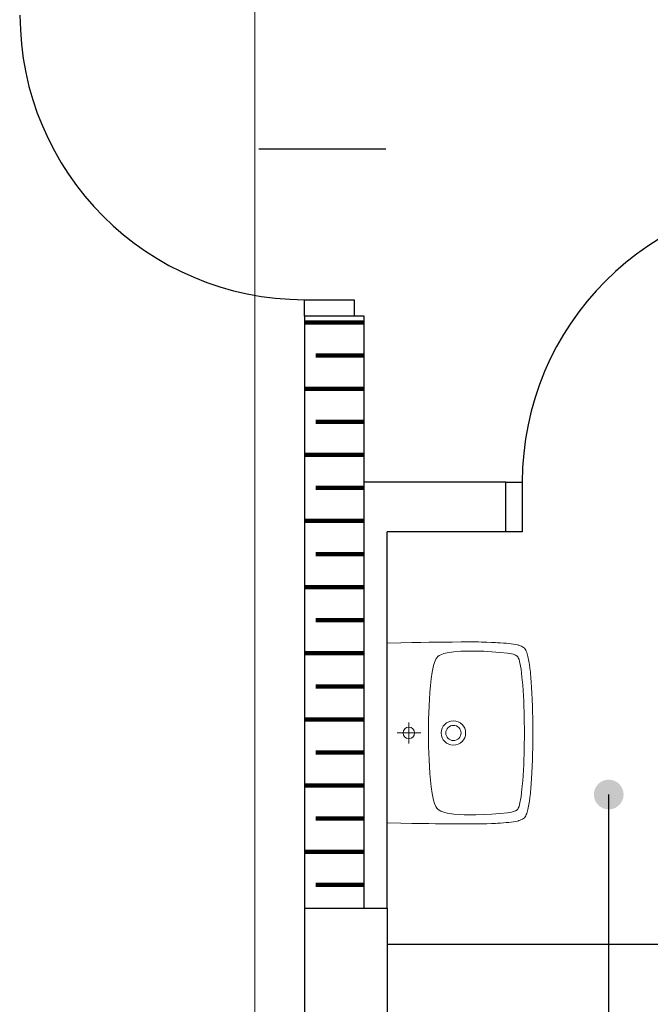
# Model space of a CAD drawing. Header units: millimetres. Extents: x 6612728327 to 6612744462, y 5733542327 to 5733552841.
# Tile 23 of 124: x 6612733437 to 6612733628, y 5733544453 to 5733544750. Entities that reach past the tile are written whole.
import ezdxf

# ---------------------------------------------------------------- set-up
doc = ezdxf.new("R2010")
doc.units = ezdxf.units.MM
doc.header["$MEASUREMENT"] = 0
doc.set_wipeout_variables(frame=1)
doc.linetypes.add('Wipeout_Contour', pattern=[1000, 0, -1000])
for name, color, linetype in [('!!!!_SCIANY GRUBE', 7, 'Continuous'), ('_ATECHN-MEBLE', 7, 'Continuous'), ('A_A-OPISY POM', 7, 'Continuous'), ('A_SCIANY PROJ. 18 wewn', 7, 'Continuous'), ('A_Stolarka_drzw_wew', 192, 'Continuous'), ('A_wypełnienie', 7, 'Continuous')]:
    doc.layers.add(name, color=color, linetype=linetype)

msp = doc.modelspace()

# ---------------------------------------------------------------- hatches: boundary and pattern name
at = {"layer": 'A_A-OPISY POM', "linetype": 'Continuous', "lineweight": 25}
msp.add_hatch(color=7, dxfattribs=at).paths.add_polyline_path([(6612733615.433358, 5733544520.648272, 1), (6612733615.433358, 5733544511.648272, 1)])

# ---------------------------------------------------------------- linework, layer by layer
at = {"layer": '!!!!_SCIANY GRUBE', "color": 7, "lineweight": 30}
for p, q in [((6612733584.298009, 5733544595.609923), (6612733584.298009, 5733544610.609923)), ((6612733584.298009, 5733544595.609923), (6612733548.499851, 5733544595.581881)), ((6612733548.516481, 5733544481.784864), (6612733548.516481, 5733544595.609923)), ((6612733548.516481, 5733544481.784864), (6612733548.516481, 5733544319.844682)), ((6612733548.516481, 5733544470.903114), (6612733793.480913, 5733544470.903114)), ((6612733548.516481, 5733544466.903114), (6612733548.516481, 5733544319.844682))]:
    msp.add_line(p, q, dxfattribs=at)
at = {"layer": '_ATECHN-MEBLE', "color": 7, "lineweight": 18, "flags": 128}
msp.add_lwpolyline([(6612733007.51648, 5733544864.844683), (6612732963.51648, 5733544864.844683), (6612732963.51648, 5733544822.844683), (6612732963.51648, 5733544298.844682), (6612732977.51648, 5733544298.844682), (6612732977.51648, 5733544163.844682), (6612733508.516481, 5733544163.844682), (6612733508.516481, 5733544268.844682), (6612733497.516481, 5733544268.844682), (6612733497.516481, 5733544334.844682), (6612733508.516481, 5733544334.844682), (6612733508.516481, 5733544864.844683)], close=True, dxfattribs=at)
for points in [[(6612733548.516481, 5733544561.904205), (6612733552.586632, 5733544562.034661), (6612733555.900372, 5733544562.113049), (6612733558.692003, 5733544562.165116), (6612733561.066234, 5733544562.19115), (6612733563.127486, 5733544562.217184), (6612733564.979896, 5733544562.243505), (6612733568.16318, 5733544562.243505), (6612733570.824356, 5733544562.269538)], [(6612733548.516481, 5733544561.90432), (6612733548.516481, 5733544507.63487), (6612733552.586632, 5733544507.504414), (6612733555.900372, 5733544507.426026), (6612733558.692003, 5733544507.37396), (6612733561.066234, 5733544507.347925), (6612733563.127486, 5733544507.321891), (6612733564.979896, 5733544507.29557), (6612733566.649782, 5733544507.29557), (6612733568.16318, 5733544507.269538), (6612733572.024488, 5733544507.269538), (6612733573.120485, 5733544507.243504), (6612733574.164128, 5733544507.243504), (6612733575.155417, 5733544507.269538), (6612733576.981794, 5733544507.269538), (6612733577.399194, 5733544507.29557)], [(6612733570.824356, 5733544562.269481), (6612733576.09464, 5733544562.269481), (6612733576.981794, 5733544562.243446), (6612733577.399194, 5733544562.243446)], [(6612733577.39948, 5733544562.243389), (6612733578.625647, 5733544562.217356), (6612733579.982554, 5733544562.165002), (6612733580.060656, 5733544562.165002), (6612733581.182687, 5733544562.112934), (6612733581.234755, 5733544562.112934), (6612733581.860998, 5733544562.060866)], [(6612733578.625647, 5733544562.217356), (6612733578.625647, 5733544562.191322)], [(6612733581.860998, 5733544562.060752), (6612733582.774185, 5733544562.008685), (6612733583.635305, 5733544561.95633), (6612733584.444072, 5733544561.878229), (6612733585.20077, 5733544561.799841), (6612733585.931149, 5733544561.721454), (6612733586.60946, 5733544561.617318), (6612733587.235703, 5733544561.53893), (6612733587.835913, 5733544561.408475), (6612733588.253312, 5733544561.27802)], [(6612733588.175211, 5733544561.304168), (6612733588.070789, 5733544561.356236)], [(6612733588.174925, 5733544561.304111), (6612733588.279346, 5733544561.278077)], [(6612733588.279346, 5733544561.27802), (6612733588.670712, 5733544561.147564), (6612733589.062079, 5733544560.991075), (6612733589.375057, 5733544560.808266), (6612733589.688322, 5733544560.625743), (6612733589.949233, 5733544560.390865), (6612733590.15779, 5733544560.103921), (6612733590.366633, 5733544559.816977), (6612733590.523123, 5733544559.477678), (6612733590.679612, 5733544559.112345), (6612733590.810067, 5733544558.720979), (6612733590.914489, 5733544558.303579), (6612733591.01891, 5733544557.860146), (6612733591.123332, 5733544557.416426), (6612733591.201433, 5733544556.946957), (6612733591.305855, 5733544556.451169), (6612733591.384242, 5733544555.929348), (6612733591.462344, 5733544555.407526), (6612733591.61912, 5733544554.311815), (6612733591.671186, 5733544553.711605), (6612733591.749576, 5733544553.111397), (6612733591.801642, 5733544552.485439), (6612733591.88003, 5733544551.833162), (6612733591.932098, 5733544551.154566), (6612733591.984165, 5733544550.450221), (6612733592.03652, 5733544549.693522), (6612733592.088587, 5733544548.910789), (6612733592.140942, 5733544548.102023), (6612733592.166975, 5733544547.240904), (6612733592.219043, 5733544546.354035), (6612733592.271397, 5733544545.388494), (6612733592.323464, 5733544544.370884), (6612733592.349499, 5733544543.301207), (6612733592.401852, 5733544542.127109), (6612733592.427886, 5733544540.900942), (6612733592.453919, 5733544539.544034), (6612733592.479954, 5733544538.082991), (6612733592.505987, 5733544536.491491), (6612733592.505987, 5733544534.769538)], [(6612733560.988132, 5733544534.743275), (6612733561.014166, 5733544538.83946), (6612733561.144621, 5733544542.935932), (6612733561.379498, 5733544547.006083), (6612733561.535988, 5733544549.067336), (6612733561.770864, 5733544551.102269), (6612733562.083843, 5733544553.111454), (6612733562.501529, 5733544555.120353), (6612733562.788474, 5733544556.111929), (6612733563.179841, 5733544557.05115), (6612733563.466785, 5733544557.46855), (6612733563.806084, 5733544557.859917), (6612733564.223484, 5733544558.146861), (6612733564.666917, 5733544558.381738), (6612733565.632459, 5733544558.74707), (6612733566.623749, 5733544558.981947), (6612733568.658968, 5733544559.268891), (6612733570.6939, 5733544559.451415), (6612733571.737543, 5733544559.503769), (6612733572.259365, 5733544559.529803), (6612733572.833541, 5733544559.529803)], [(6612733572.833541, 5733544559.529918), (6612733575.260126, 5733544559.529918), (6612733577.660391, 5733544559.45153), (6612733580.086976, 5733544559.321074), (6612733582.487241, 5733544559.138551), (6612733584.887506, 5733544558.903674), (6612733586.087924, 5733544558.695117), (6612733586.661815, 5733544558.564662), (6612733587.235703, 5733544558.329784), (6612733587.731491, 5733544557.990486), (6612733587.940334, 5733544557.781929), (6612733588.096824, 5733544557.521018), (6612733588.3317, 5733544556.972877), (6612733588.514224, 5733544556.398988), (6612733588.931623, 5733544554.024756), (6612733589.218854, 5733544551.624206), (6612733589.427411, 5733544549.22394), (6612733589.740676, 5733544544.397089), (6612733589.897165, 5733544539.57024), (6612733589.949233, 5733544534.743389)], [(6612733555.013217, 5733544537.88745), (6612733555.013217, 5733544531.625591)], [(6612733558.670331, 5733544534.75652), (6612733551.534824, 5733544534.75652)], [(6612733560.988132, 5733544534.795629), (6612733561.014166, 5733544530.699443), (6612733561.144621, 5733544526.602972), (6612733561.379498, 5733544522.506786), (6612733561.535988, 5733544520.471568), (6612733561.770864, 5733544518.436634), (6612733562.083843, 5733544516.42745), (6612733562.501529, 5733544514.418551), (6612733562.788474, 5733544513.426975), (6612733563.179841, 5733544512.487753), (6612733563.466785, 5733544512.04432), (6612733563.806084, 5733544511.678988), (6612733564.223484, 5733544511.392042), (6612733564.666917, 5733544511.131132), (6612733565.632459, 5733544510.791834), (6612733566.623749, 5733544510.556956), (6612733568.658968, 5733544510.243978), (6612733570.6939, 5733544510.087489), (6612733571.737543, 5733544510.035134), (6612733572.259365, 5733544510.009101), (6612733575.260126, 5733544510.009101), (6612733577.660391, 5733544510.087489), (6612733580.086976, 5733544510.191624), (6612733582.487241, 5733544510.374434), (6612733584.887506, 5733544510.635344), (6612733586.087924, 5733544510.817867), (6612733586.661815, 5733544510.974357), (6612733587.235703, 5733544511.209233), (6612733587.731491, 5733544511.522498), (6612733587.940334, 5733544511.757089), (6612733588.096824, 5733544512.018), (6612733588.3317, 5733544512.566141), (6612733588.514224, 5733544513.140031), (6612733588.931623, 5733544515.514261), (6612733589.218854, 5733544517.914813), (6612733589.427411, 5733544520.315078), (6612733589.740676, 5733544525.141929), (6612733589.897165, 5733544529.968779), (6612733589.949233, 5733544534.795629)], [(6612733588.070503, 5733544508.182725), (6612733588.174925, 5733544508.208759), (6612733588.279346, 5733544508.260827), (6612733588.670712, 5733544508.391282), (6612733589.062079, 5733544508.547771), (6612733589.375057, 5733544508.730581), (6612733589.688322, 5733544508.913104), (6612733589.949233, 5733544509.147982), (6612733590.15779, 5733544509.408892), (6612733590.366633, 5733544509.72187), (6612733590.523123, 5733544510.061169), (6612733590.679612, 5733544510.4265), (6612733590.810067, 5733544510.817867), (6612733591.01891, 5733544511.652667), (6612733591.123332, 5733544512.122421), (6612733591.201433, 5733544512.591888), (6612733591.305855, 5733544513.087677), (6612733591.384242, 5733544513.609499), (6612733591.462344, 5733544514.131321), (6612733591.61912, 5733544515.227032), (6612733591.671186, 5733544515.82724), (6612733591.749576, 5733544516.42745), (6612733591.801642, 5733544517.053407), (6612733591.88003, 5733544517.705684), (6612733591.932098, 5733544518.384281), (6612733591.984165, 5733544519.088626), (6612733592.03652, 5733544519.845325), (6612733592.088587, 5733544520.602022), (6612733592.140942, 5733544521.436823), (6612733592.166975, 5733544522.297943), (6612733592.219043, 5733544523.184811), (6612733592.271397, 5733544524.150352), (6612733592.323464, 5733544525.167963), (6612733592.349499, 5733544526.237639), (6612733592.401852, 5733544527.411738), (6612733592.427886, 5733544528.637904), (6612733592.453919, 5733544529.994812), (6612733592.479954, 5733544531.429822), (6612733592.505987, 5733544533.047355), (6612733592.505987, 5733544534.769309)], [(6612733580.060656, 5733544507.37396), (6612733581.182687, 5733544507.426026), (6612733581.234755, 5733544507.426026), (6612733581.860998, 5733544507.452061), (6612733582.774185, 5733544507.530448), (6612733583.635305, 5733544507.582516), (6612733584.444072, 5733544507.660904), (6612733585.20077, 5733544507.739005), (6612733585.931149, 5733544507.817392), (6612733586.60946, 5733544507.921814), (6612733587.235703, 5733544507.999916), (6612733587.835913, 5733544508.130371), (6612733588.253312, 5733544508.234793)], [(6612733577.39948, 5733544507.29557), (6612733578.625647, 5733544507.321605), (6612733579.982554, 5733544507.37396)], [(6612733578.625647, 5733544507.321605), (6612733578.625647, 5733544507.29557)], [(6612733579.982268, 5733544507.373672), (6612733580.060656, 5733544507.373672)]]:
    msp.add_lwpolyline(points, dxfattribs=at)
at = {"layer": '_ATECHN-MEBLE', "color": 7, "lineweight": 18}
for centre, radius in [((6612733568.502335, 5733544534.75652), 3.691874), ((6612733555.013217, 5733544534.75652), 1.748059), ((6612733568.502478, 5733544534.758181), 2.296058)]:
    msp.add_circle(centre, radius, dxfattribs=at)
at = {"layer": 'A_A-OPISY POM', "color": 7, "lineweight": 25, "flags": 128}
msp.add_lwpolyline([(6612733615.433358, 5733543934.937592), (6612733615.433358, 5733544516.148272)], dxfattribs=at)
at = {"layer": 'A_Stolarka_drzw_wew', "color": 7, "lineweight": 30}
for p, q in [((6612733548.06535, 5733544711.27993), (6612733509.74223, 5733544711.27993)), ((6612733523.516481, 5733544665.77993), (6612733538.516481, 5733544665.77993)), ((6612733584.298009, 5733544595.609923), (6612733584.298009, 5733544610.609923)), ((6612733584.298009, 5733544610.609923), (6612733589.298009, 5733544610.609923)), ((6612733589.298009, 5733544610.609923), (6612733589.298009, 5733544595.609923)), ((6612733589.298009, 5733544595.609923), (6612733584.298009, 5733544595.609923))]:
    msp.add_line(p, q, dxfattribs=at)
for centre, start, end in [((6612733523.516481, 5733544751.77993), 180, 270), ((6612733675.298009, 5733544610.609923), 90, 180)]:
    msp.add_arc(centre, 86, start, end, dxfattribs=at)

# ---------------------------------------------------------------- wipeouts: each hides what was drawn before it
at = {"color": 254, "linetype": 'Wipeout_Contour', "lineweight": 0, "ltscale": 35008964949.32578}
msp.add_wipeout([(6612733523.516481, 5733544660.77993), (6612733523.516481, 5733544481.784864), (6612733541.516481, 5733544481.784864), (6612733541.516481, 5733544660.77993)], dxfattribs=at).dxf.layer = 'A_wypełnienie'

# ---------------------------------------------------------------- next in the draw order: hatches: boundary and pattern name
at = {"layer": 'A_wypełnienie', "linetype": 'Continuous', "lineweight": 211}
h = msp.add_hatch(dxfattribs=at)
h.set_pattern_fill('01_WIENIEC', color=255, scale=0.1, style=0, pattern_type=2)
h.set_pattern_definition([(360, (6612685986.953, 5733573938.848), (0, 20), []), (360, (6612685986.953, 5733573948.848), (0, 20), [15, -5])])
h.paths.add_polyline_path([(6612733523.516481, 5733544660.77993), (6612733523.516481, 5733544481.784864), (6612733541.516481, 5733544481.784864), (6612733541.516481, 5733544660.77993)])

# ---------------------------------------------------------------- next in the draw order: linework, layer by layer
at = {"layer": '!!!!_SCIANY GRUBE', "color": 7, "lineweight": 30}
for p, q in [((6612733584.298009, 5733544610.609923), (6612733541.516481, 5733544610.609923)), ((6612733523.516481, 5733544481.784864), (6612733523.516481, 5733544319.844682)), ((6612733523.516481, 5733544481.784864), (6612733548.516481, 5733544481.784864))]:
    msp.add_line(p, q, dxfattribs=at)
at = {"layer": 'A_SCIANY PROJ. 18 wewn', "color": 7}
for p, q in [((6612733523.516481, 5733544660.77993), (6612733523.516481, 5733544481.784864)), ((6612733541.516481, 5733544660.77993), (6612733523.516481, 5733544660.77993)), ((6612733541.516481, 5733544481.784864), (6612733541.516481, 5733544660.77993))]:
    msp.add_line(p, q, dxfattribs=at)
at = {"layer": 'A_Stolarka_drzw_wew', "color": 7, "lineweight": 30}
for p, q in [((6612733523.516481, 5733544660.77993), (6612733523.516481, 5733544665.77993)), ((6612733538.516481, 5733544665.77993), (6612733538.516481, 5733544660.77993)), ((6612733538.516481, 5733544660.77993), (6612733523.516481, 5733544660.77993))]:
    msp.add_line(p, q, dxfattribs=at)

doc.saveas('drawing.dxf')
